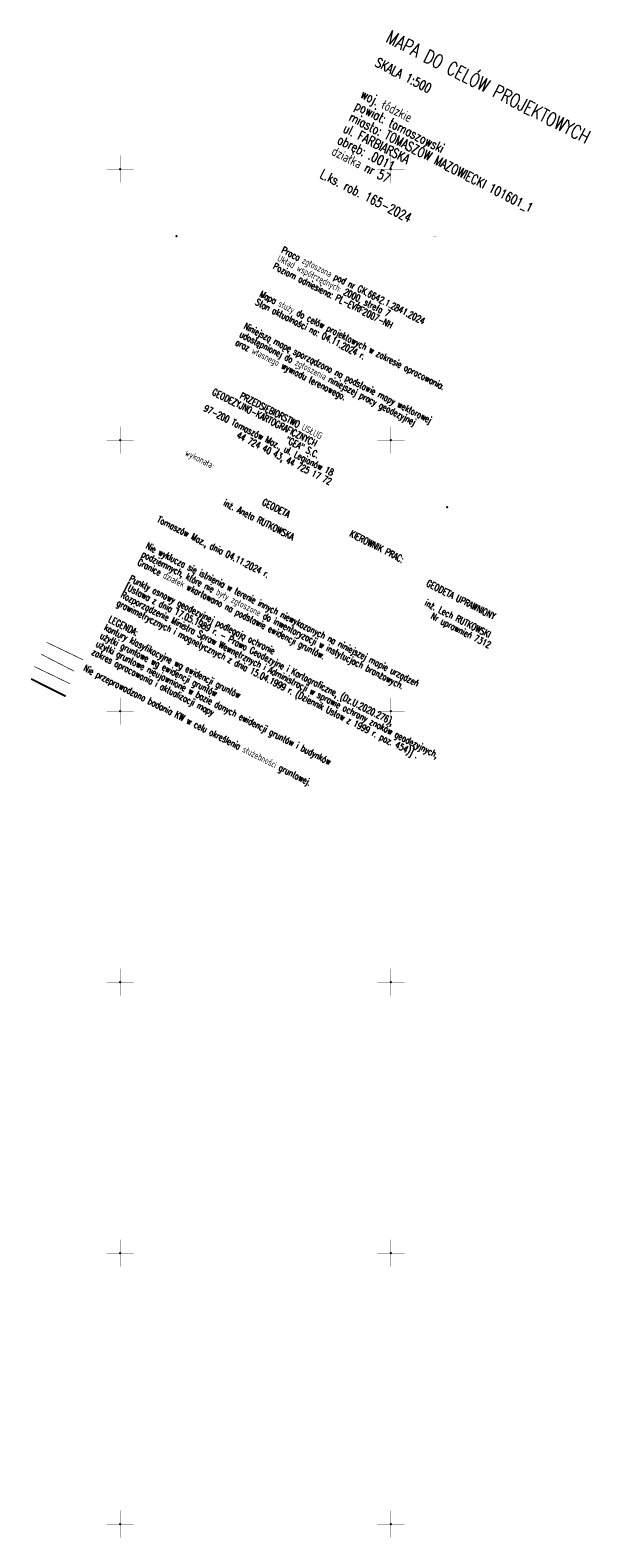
# Model space of a CAD drawing. Extents: x 0 to 7432618, y -40 to 5712028.
# Tile 2 of 165: x 7430233 to 7430336, y 5711497 to 5711776. Entities that reach past the tile are written whole.
import ezdxf
from ezdxf.enums import TextEntityAlignment as Align

# ---------------------------------------------------------------- set-up
doc = ezdxf.new("R2010")
doc.units = 0
doc.header["$MEASUREMENT"] = 0
for name, pattern in [('0', [1.5, 1, -0.5]), ('2', [2, 1.5, -0.5]), ('2217', [2, 1.5, -0.5])]:
    doc.linetypes.add(name, pattern=pattern)
doc.layers.add('metryczka', color=7, linetype='Continuous')
doc.layers.add('zakres', color=7, linetype='Continuous')
doc.styles.add('STYL_ARIAL', font='simplex', dxfattribs={"width": 0.75, "oblique": 0.1})

msp = doc.modelspace()

# ---------------------------------------------------------------- linework, layer by layer
at = {"layer": 'metryczka', "color": 18, "true_color": 0x000000, "const_width": 0.065}
msp.add_lwpolyline([(7430307.9, 5711737.6), (7430308.26, 5711737.6)], dxfattribs=at)
at = {"layer": 'metryczka', "color": 96, "linetype": '2217', "true_color": 0x008000, "const_width": 0.125}
msp.add_lwpolyline([(7430243.14, 5711659.47), (7430236.43, 5711662.68)], dxfattribs=at)
at = {"layer": 'metryczka', "color": 96, "linetype": '0', "true_color": 0x008000, "const_width": 0.125}
msp.add_lwpolyline([(7430241.53, 5711657.34), (7430235.44, 5711660.49)], dxfattribs=at)
at = {"layer": 'metryczka', "color": 212, "linetype": '0', "true_color": 0xd200d2, "const_width": 0.125}
msp.add_lwpolyline([(7430240.72, 5711655.05), (7430234.14, 5711658.23)], dxfattribs=at)
at = {"layer": 'metryczka', "color": 18, "linetype": '2', "true_color": 0x000000, "const_width": 0.35}
msp.add_lwpolyline([(7430239.95, 5711652.73), (7430233.56, 5711655.94)], dxfattribs=at)
at = {"layer": 'metryczka', "color": 18, "true_color": 0x000000}
for p in [(7430260.4, 5711737.6), (7430310.4, 5711687.6)]:
    msp.add_point(p, dxfattribs=at)
at = {"layer": 'zakres', "color": 18, "true_color": 0x000000, "const_width": 0.065}
for points in [[(7430250, 5711747.5), (7430250, 5711752.5)], [(7430300, 5711747.5), (7430300, 5711752.5)], [(7430247.5, 5711750), (7430252.5, 5711750)], [(7430297.5, 5711750), (7430302.5, 5711750)], [(7430250, 5711697.5), (7430250, 5711702.5)], [(7430300, 5711697.5), (7430300, 5711702.5)], [(7430247.5, 5711700), (7430252.5, 5711700)], [(7430297.5, 5711700), (7430302.5, 5711700)], [(7430250, 5711647.5), (7430250, 5711652.5)], [(7430300, 5711647.5), (7430300, 5711652.5)], [(7430247.5, 5711650), (7430252.5, 5711650)], [(7430297.5, 5711650), (7430302.5, 5711650)], [(7430250, 5711597.5), (7430250, 5711602.5)], [(7430300, 5711597.5), (7430300, 5711602.5)], [(7430247.5, 5711600), (7430252.5, 5711600)], [(7430297.5, 5711600), (7430302.5, 5711600)], [(7430250, 5711547.5), (7430250, 5711552.5)], [(7430300, 5711547.5), (7430300, 5711552.5)], [(7430247.5, 5711550), (7430252.5, 5711550)], [(7430297.5, 5711550), (7430302.5, 5711550)], [(7430250, 5711497.5), (7430250, 5711502.5)], [(7430300, 5711497.5), (7430300, 5711502.5)], [(7430247.5, 5711500), (7430252.5, 5711500)], [(7430297.5, 5711500), (7430302.5, 5711500)]]:
    msp.add_lwpolyline(points, dxfattribs=at)
at = {"layer": 'zakres', "color": 18, "true_color": 0x000000}
for p in [(7430250, 5711750), (7430300, 5711750), (7430250, 5711700), (7430300, 5711700), (7430250, 5711650), (7430300, 5711650), (7430250, 5711600), (7430300, 5711600), (7430250, 5711550), (7430300, 5711550), (7430250, 5711500), (7430300, 5711500)]:
    msp.add_point(p, dxfattribs=at)

# ---------------------------------------------------------------- texts
at = {"layer": 'metryczka', "color": 18, "true_color": 0x000000, "style": 'STYL_ARIAL', "width": 0.75}
for s, height, p in [('MAPA DO CELÓW PROJEKTOWYCH', 2.5, (7430298.51, 5711772.82)), ('SKALA 1:500', 1.75, (7430296.67, 5711768.59)), ('Tomaszów Maz., dnia 04.11.2024 r.', 1.25, (7430256.52, 5711684.62))]:
    msp.add_text(s, height=height, rotation=333, dxfattribs=at).set_placement(p, align=Align.BOTTOM_LEFT)
for s, height, p in [('woj. łódzkie', 1.75, (7430294.22, 5711763.23)), ('miasto: TOMASZÓW MAZOWIECKI 101601_1', 1.75, (7430292.07, 5711759.02)), ('powiat: tomaszowski', 1.75, (7430293.14, 5711761.13)), ('ul. FARBIARSKA', 1.75, (7430291, 5711756.92)), ('działka nr 57', 1.75, (7430288.85, 5711752.71)), ('obręb: .0011', 1.75, (7430289.93, 5711754.81)), ('L.ks. rob. 165-2024', 1.75, (7430286.71, 5711748.5)), ('Praca zgłoszona pod nr GK.6642.1.2841.2024', 1.25, (7430279.65, 5711734.64)), ('Poziom odniesiena: PL-EVRF2007-NH', 1.25, (7430278.11, 5711731.64)), ('Układ współrzędnych: 2000, strefa 7', 1.25, (7430278.88, 5711733.14)), ('Mapa służy do celów projektowych w zakresie opracowania.', 1.25, (7430275.59, 5711726.52)), ('Stan aktualności na: 04.11.2024 r.', 1.25, (7430274.82, 5711725.02)), ('Niniejszą mapę sporządzono na podstawie mapy wektorowej', 1.25, (7430272.67, 5711720.6)), ('oraz własnego wywiadu terenowego.', 1.25, (7430271.14, 5711717.59)), ('udostępnionej do zgłoszenia niniejszej pracy geodezyjnej ', 1.25, (7430271.9, 5711719.1)), ('GEODEZYJNO-KARTOGRAFICZNYCH', 1.25, (7430266.83, 5711708.45)), ('       PRZEDSIĘBIORSTWO USŁUG ', 1.25, (7430267.6, 5711709.95)), ('97-200 Tomaszów Maz., ul. Legionów 18', 1.25, (7430265.3, 5711705.44)), ('                       "GEA" S.C.', 1.25, (7430266.06, 5711706.94)), ('           44 724 40 43, 44 725 17 72', 1.25, (7430264.53, 5711703.94)), ('wykonała:', 1.25, (7430261.88, 5711697.25)), ('                        GEODETA', 1.25, (7430261.12, 5711695.74)), ('               inż. Aneta RUTKOWSKA', 1.25, (7430259.59, 5711692.74)), ('KIEROWNIK PRAC:', 1.25, (7430292.22, 5711682.29)), ('podziemnych, które nie były zgłoszone do inwentaryzacji w instytucjach branżowych.', 1.25, (7430253.82, 5711678.54)), ('Nie wyklucza się istnienia w terenie innych niewykazanych na niniejszej mapie urządzeń', 1.25, (7430254.58, 5711680.05)), ('Granice działek wkartowano na podstawie ewidencji gruntów.', 1.25, (7430253.05, 5711677.04)), ('                        GEODETA UPRAWNIONY', 1.25, (7430291.45, 5711680.78)), ('[Ustawa z dnia 17.05.1989 r. - Prawo Geodezyjne i Kartograficzne, (Dz.U.2020.276), ', 1.25, (7430250.75, 5711672.53)), ('Punkty osnowy geodezyjnej podlegają ochronie ', 1.25, (7430251.52, 5711674.03)), ('                          inż. Lech RUTKOWSKI', 1.25, (7430289.92, 5711677.78)), ('                             Nr uprawnień 7312', 1.25, (7430289.15, 5711676.27)), ('Rozporządzenie Ministra Spraw Wewnętrznych i Administracji w sprawie ochrony znaków geodezyjnych, ', 1.25, (7430249.99, 5711671.02)), ('grawimetrycznych i magnetycznych z dnia 15.04.1999 r. (Dziennik Ustaw z 1999 r. poz. 454)] .', 1.25, (7430249.22, 5711669.52)), ('kontury klasyfikacyjne wg ewidencji gruntów', 1.25, (7430246.92, 5711665.01)), ('LEGENDA:', 1.25, (7430247.69, 5711666.51)), ('użytki gruntowe nieujawnione w bazie danych ewidencji gruntów i budynków', 1.25, (7430245.39, 5711662)), ('użytki gruntowe wg ewidencji gruntów', 1.25, (7430246.15, 5711663.51)), ('zakres opracowania i aktualizacji mapy                           ', 1.25, (7430244.62, 5711660.5)), ('Nie przeprowadzono badania KW w celu określenia służebności gruntowej.', 1.25, (7430243.09, 5711657.49))]:
    msp.add_text(s, height=height, rotation=333, dxfattribs=at).set_placement(p)

doc.saveas('drawing.dxf')
